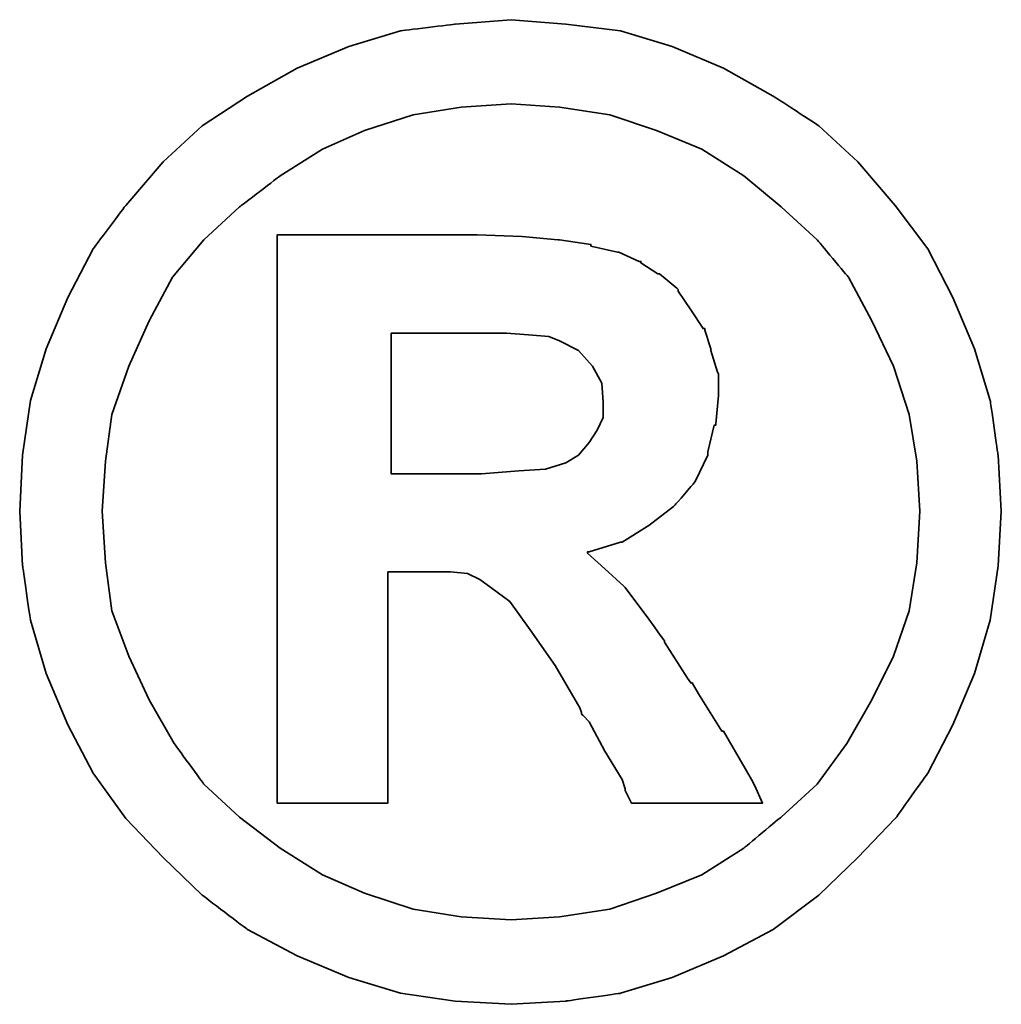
# Model space of a CAD drawing. Header units: millimetres. Extents: x 206 to 363, y 470 to 558.
# Tile 45 of 46: x 338.659 to 339.247, y 516.004 to 516.593. Entities that reach past the tile are written whole.
import ezdxf

# ---------------------------------------------------------------- set-up
doc = ezdxf.new("R2010")
doc.units = ezdxf.units.MM
doc.header["$LTSCALE"] = 0.1
doc.layers.add('DIM', color=4, linetype='CONTINUOUS')
doc.layers.add('layer 1', color=7, linetype='CONTINUOUS')

# ---------------------------------------------------------------- blocks, each defined once
blk = doc.blocks.new('TBI MOTION logo(完整正式版)')
at = {"layer": 'layer 1', "color": 22, "lineweight": 35}
for points, knots in [([(81.20634, 4.98624), (81.20634, 4.98624), (81.18649, 5.32862), (81.18649, 5.32862), (81.18649, 5.32862), (81.18649, 5.32862), (81.13886, 5.66206), (81.13886, 5.66206), (81.13886, 5.66206), (81.13886, 5.66206), (81.04359, 5.97764), (81.04359, 5.97764), (81.04359, 5.97764), (81.04359, 5.97764), (80.91061, 6.29124), (80.91061, 6.29124), (80.91061, 6.29124), (80.91061, 6.29124), (80.75778, 6.58697), (80.75778, 6.58697), (80.75778, 6.58697), (80.75778, 6.58697), (80.5593, 6.85294), (80.5593, 6.85294), (80.5593, 6.85294), (80.5593, 6.85294), (80.33105, 7.1189), (80.33105, 7.1189), (80.33105, 7.1189), (80.33105, 7.1189), (80.09287, 7.33921), (80.09287, 7.33921), (80.09287, 7.33921), (80.09287, 7.33921), (79.815, 7.51982), (79.815, 7.51982), (79.815, 7.51982), (79.815, 7.51982), (79.51133, 7.69051), (79.51133, 7.69051), (79.51133, 7.69051), (79.51133, 7.69051), (79.19773, 7.8235), (79.19773, 7.8235), (79.19773, 7.8235), (79.19773, 7.8235), (78.88215, 7.91877), (78.88215, 7.91877), (78.88215, 7.91877), (78.88215, 7.91877), (78.54871, 7.95846), (78.54871, 7.95846), (78.54871, 7.95846), (78.54871, 7.95846), (78.21526, 7.98625), (78.21526, 7.98625), (78.21526, 7.98625), (78.21526, 7.98625), (77.87388, 7.95846), (77.87388, 7.95846), (77.87388, 7.95846), (77.87388, 7.95846), (77.54044, 7.91877), (77.54044, 7.91877), (77.54044, 7.91877), (77.54044, 7.91877), (77.22485, 7.8235), (77.22485, 7.8235), (77.22485, 7.8235), (77.22485, 7.8235), (76.91027, 7.69051), (76.91027, 7.69051), (76.91027, 7.69051), (76.91027, 7.69051), (76.6056, 7.51982), (76.6056, 7.51982), (76.6056, 7.51982), (76.6056, 7.51982), (76.32972, 7.33921), (76.32972, 7.33921), (76.32972, 7.33921), (76.32972, 7.33921), (76.09154, 7.1189), (76.09154, 7.1189), (76.09154, 7.1189), (76.09154, 7.1189), (75.86329, 6.85294), (75.86329, 6.85294), (75.86329, 6.85294), (75.86329, 6.85294), (75.66382, 6.58697), (75.66382, 6.58697), (75.66382, 6.58697), (75.66382, 6.58697), (75.51099, 6.29124), (75.51099, 6.29124), (75.51099, 6.29124), (75.51099, 6.29124), (75.37702, 5.97764), (75.37702, 5.97764), (75.37702, 5.97764), (75.37702, 5.97764), (75.28175, 5.66206), (75.28175, 5.66206), (75.28175, 5.66206), (75.28175, 5.66206), (75.23411, 5.32862), (75.23411, 5.32862), (75.23411, 5.32862), (75.23411, 5.32862), (75.21625, 4.98624), (75.21625, 4.98624), (75.21625, 4.98624), (75.21625, 4.98624), (75.23411, 4.6528), (75.23411, 4.6528), (75.23411, 4.6528), (75.23411, 4.6528), (75.28175, 4.32035), (75.28175, 4.32035), (75.28175, 4.32035), (75.28175, 4.32035), (75.37702, 3.99583), (75.37702, 3.99583), (75.37702, 3.99583), (75.37702, 3.99583), (75.51099, 3.68224), (75.51099, 3.68224), (75.51099, 3.68224), (75.51099, 3.68224), (75.66382, 3.38749), (75.66382, 3.38749), (75.66382, 3.38749), (75.66382, 3.38749), (75.86329, 3.10963), (75.86329, 3.10963), (75.86329, 3.10963), (75.86329, 3.10963), (76.09154, 2.87145), (76.09154, 2.87145), (76.09154, 2.87145), (76.09154, 2.87145), (76.32972, 2.6432), (76.32972, 2.6432), (76.32972, 2.6432), (76.32972, 2.6432), (76.6056, 2.43381), (76.6056, 2.43381), (76.6056, 2.43381), (76.6056, 2.43381), (76.91027, 2.27205), (76.91027, 2.27205), (76.91027, 2.27205), (76.91027, 2.27205), (77.22485, 2.13906), (77.22485, 2.13906), (77.22485, 2.13906), (77.22485, 2.13906), (77.54044, 2.0438), (77.54044, 2.0438), (77.54044, 2.0438), (77.54044, 2.0438), (77.87388, 1.99616), (77.87388, 1.99616), (77.87388, 1.99616), (77.87388, 1.99616), (78.21526, 1.97631), (78.21526, 1.97631), (78.21526, 1.97631), (78.21526, 1.97631), (78.54871, 1.99616), (78.54871, 1.99616), (78.54871, 1.99616), (78.54871, 1.99616), (78.88215, 2.0438), (78.88215, 2.0438), (78.88215, 2.0438), (78.88215, 2.0438), (79.19773, 2.13906), (79.19773, 2.13906), (79.19773, 2.13906), (79.19773, 2.13906), (79.51133, 2.27205), (79.51133, 2.27205), (79.51133, 2.27205), (79.51133, 2.27205), (79.815, 2.43381), (79.815, 2.43381), (79.815, 2.43381), (79.815, 2.43381), (80.09287, 2.6432), (80.09287, 2.6432), (80.09287, 2.6432), (80.09287, 2.6432), (80.33105, 2.87145), (80.33105, 2.87145), (80.33105, 2.87145), (80.33105, 2.87145), (80.5593, 3.10963), (80.5593, 3.10963), (80.5593, 3.10963), (80.5593, 3.10963), (80.75778, 3.38749), (80.75778, 3.38749), (80.75778, 3.38749), (80.75778, 3.38749), (80.91061, 3.68224), (80.91061, 3.68224), (80.91061, 3.68224), (80.91061, 3.68224), (81.04359, 3.99583), (81.04359, 3.99583), (81.04359, 3.99583), (81.04359, 3.99583), (81.13886, 4.32035), (81.13886, 4.32035), (81.13886, 4.32035), (81.13886, 4.32035), (81.18649, 4.6528), (81.18649, 4.6528), (81.18649, 4.6528), (81.18649, 4.6528), (81.20634, 4.98624), (81.20634, 4.98624)], [0, 0, 0, 0, 0.0178571, 0.0178571, 0.0178571, 0.0178572, 0.0357143, 0.0357143, 0.0357143, 0.0357143, 0.0535714, 0.0535714, 0.0535714, 0.0535714, 0.0714286, 0.0714286, 0.0714286, 0.0714286, 0.0892857, 0.0892857, 0.0892857, 0.0892857, 0.1071429, 0.1071429, 0.1071429, 0.1071429, 0.125, 0.125, 0.125, 0.125, 0.1428571, 0.1428571, 0.1428571, 0.1428572, 0.1607143, 0.1607143, 0.1607143, 0.1607143, 0.1785714, 0.1785714, 0.1785714, 0.1785714, 0.1964286, 0.1964286, 0.1964286, 0.1964286, 0.2142857, 0.2142857, 0.2142857, 0.2142857, 0.2321429, 0.2321429, 0.2321429, 0.2321429, 0.25, 0.25, 0.25, 0.25, 0.2678571, 0.2678571, 0.2678571, 0.2678572, 0.2857143, 0.2857143, 0.2857143, 0.2857143, 0.3035714, 0.3035714, 0.3035714, 0.3035714, 0.3214286, 0.3214286, 0.3214286, 0.3214286, 0.3392857, 0.3392857, 0.3392857, 0.3392857, 0.3571429, 0.3571429, 0.3571429, 0.3571429, 0.375, 0.375, 0.375, 0.375, 0.3928571, 0.3928571, 0.3928571, 0.3928572, 0.4107143, 0.4107143, 0.4107143, 0.4107143, 0.4285714, 0.4285714, 0.4285714, 0.4285714, 0.4464286, 0.4464286, 0.4464286, 0.4464286, 0.4642857, 0.4642857, 0.4642857, 0.4642857, 0.4821429, 0.4821429, 0.4821429, 0.4821429, 0.5, 0.5, 0.5, 0.5, 0.5178571, 0.5178571, 0.5178571, 0.5178572, 0.5357143, 0.5357143, 0.5357143, 0.5357143, 0.5535714, 0.5535714, 0.5535714, 0.5535714, 0.5714286, 0.5714286, 0.5714286, 0.5714286, 0.5892857, 0.5892857, 0.5892857, 0.5892857, 0.6071429, 0.6071429, 0.6071429, 0.6071429, 0.625, 0.625, 0.625, 0.625, 0.6428571, 0.6428571, 0.6428571, 0.6428572, 0.6607143, 0.6607143, 0.6607143, 0.6607143, 0.6785714, 0.6785714, 0.6785714, 0.6785714, 0.6964286, 0.6964286, 0.6964286, 0.6964286, 0.7142857, 0.7142857, 0.7142857, 0.7142857, 0.7321429, 0.7321429, 0.7321429, 0.7321429, 0.75, 0.75, 0.75, 0.75, 0.7678571, 0.7678571, 0.7678571, 0.7678572, 0.7857143, 0.7857143, 0.7857143, 0.7857143, 0.8035714, 0.8035714, 0.8035714, 0.8035714, 0.8214286, 0.8214286, 0.8214286, 0.8214286, 0.8392857, 0.8392857, 0.8392857, 0.8392857, 0.8571429, 0.8571429, 0.8571429, 0.8571429, 0.875, 0.875, 0.875, 0.875, 0.8928571, 0.8928571, 0.8928571, 0.8928572, 0.9107143, 0.9107143, 0.9107143, 0.9107143, 0.9285714, 0.9285714, 0.9285714, 0.9285714, 0.9464286, 0.9464286, 0.9464286, 0.9464286, 0.9642857, 0.9642857, 0.9642857, 0.9642857, 0.9821429, 0.9821429, 0.9821429, 0.9821429, 1, 1, 1, 1]), ([(80.71014, 4.98624), (80.71014, 4.98624), (80.69129, 5.29091), (80.69129, 5.29091), (80.69129, 5.29091), (80.69129, 5.29091), (80.64464, 5.57672), (80.64464, 5.57672), (80.64464, 5.57672), (80.64464, 5.57672), (80.54937, 5.87245), (80.54937, 5.87245), (80.54937, 5.87245), (80.54937, 5.87245), (80.41639, 6.14833), (80.41639, 6.14833), (80.41639, 6.14833), (80.41639, 6.14833), (80.27349, 6.41429), (80.27349, 6.41429), (80.27349, 6.41429), (80.27349, 6.41429), (80.08295, 6.64255), (80.08295, 6.64255), (80.08295, 6.64255), (80.08295, 6.64255), (79.86264, 6.84301), (79.86264, 6.84301), (79.86264, 6.84301), (79.86264, 6.84301), (79.63439, 7.03355), (79.63439, 7.03355), (79.63439, 7.03355), (79.63439, 7.03355), (79.37835, 7.1963), (79.37835, 7.1963), (79.37835, 7.1963), (79.37835, 7.1963), (79.10246, 7.30944), (79.10246, 7.30944), (79.10246, 7.30944), (79.10246, 7.30944), (78.81665, 7.40471), (78.81665, 7.40471), (78.81665, 7.40471), (78.81665, 7.40471), (78.511, 7.45234), (78.511, 7.45234), (78.511, 7.45234), (78.511, 7.45234), (78.21526, 7.47219), (78.21526, 7.47219), (78.21526, 7.47219), (78.21526, 7.47219), (77.9106, 7.45234), (77.9106, 7.45234), (77.9106, 7.45234), (77.9106, 7.45234), (77.61685, 7.40471), (77.61685, 7.40471), (77.61685, 7.40471), (77.61685, 7.40471), (77.32012, 7.30944), (77.32012, 7.30944), (77.32012, 7.30944), (77.32012, 7.30944), (77.06309, 7.1963), (77.06309, 7.1963), (77.06309, 7.1963), (77.06309, 7.1963), (76.80606, 7.03355), (76.80606, 7.03355), (76.80606, 7.03355), (76.80606, 7.03355), (76.55797, 6.84301), (76.55797, 6.84301), (76.55797, 6.84301), (76.55797, 6.84301), (76.34063, 6.64255), (76.34063, 6.64255), (76.34063, 6.64255), (76.34063, 6.64255), (76.1491, 6.41429), (76.1491, 6.41429), (76.1491, 6.41429), (76.1491, 6.41429), (76.0062, 6.14833), (76.0062, 6.14833), (76.0062, 6.14833), (76.0062, 6.14833), (75.88314, 5.87245), (75.88314, 5.87245), (75.88314, 5.87245), (75.88314, 5.87245), (75.77794, 5.57672), (75.77794, 5.57672), (75.77794, 5.57672), (75.77794, 5.57672), (75.73924, 5.29091), (75.73924, 5.29091), (75.73924, 5.29091), (75.73924, 5.29091), (75.72039, 4.98624), (75.72039, 4.98624), (75.72039, 4.98624), (75.72039, 4.98624), (75.73924, 4.67165), (75.73924, 4.67165), (75.73924, 4.67165), (75.73924, 4.67165), (75.77794, 4.37791), (75.77794, 4.37791), (75.77794, 4.37791), (75.77794, 4.37791), (75.88314, 4.10102), (75.88314, 4.10102), (75.88314, 4.10102), (75.88314, 4.10102), (76.0062, 3.83407), (76.0062, 3.83407), (76.0062, 3.83407), (76.0062, 3.83407), (76.15902, 3.56811), (76.15902, 3.56811), (76.15902, 3.56811), (76.15902, 3.56811), (76.34063, 3.32001), (76.34063, 3.32001), (76.34063, 3.32001), (76.34063, 3.32001), (76.55797, 3.11955), (76.55797, 3.11955), (76.55797, 3.11955), (76.55797, 3.11955), (76.80606, 2.92901), (76.80606, 2.92901), (76.80606, 2.92901), (76.80606, 2.92901), (77.06309, 2.76725), (77.06309, 2.76725), (77.06309, 2.76725), (77.06309, 2.76725), (77.32012, 2.65412), (77.32012, 2.65412), (77.32012, 2.65412), (77.32012, 2.65412), (77.61685, 2.55786), (77.61685, 2.55786), (77.61685, 2.55786), (77.61685, 2.55786), (77.9106, 2.51022), (77.9106, 2.51022), (77.9106, 2.51022), (77.9106, 2.51022), (78.21526, 2.49137), (78.21526, 2.49137), (78.21526, 2.49137), (78.21526, 2.49137), (78.511, 2.51022), (78.511, 2.51022), (78.511, 2.51022), (78.511, 2.51022), (78.81665, 2.55786), (78.81665, 2.55786), (78.81665, 2.55786), (78.81665, 2.55786), (79.10246, 2.65412), (79.10246, 2.65412), (79.10246, 2.65412), (79.10246, 2.65412), (79.37835, 2.76725), (79.37835, 2.76725), (79.37835, 2.76725), (79.37835, 2.76725), (79.63439, 2.92901), (79.63439, 2.92901), (79.63439, 2.92901), (79.63439, 2.92901), (79.86264, 3.11955), (79.86264, 3.11955), (79.86264, 3.11955), (79.86264, 3.11955), (80.08295, 3.32001), (80.08295, 3.32001), (80.08295, 3.32001), (80.08295, 3.32001), (80.26356, 3.56811), (80.26356, 3.56811), (80.26356, 3.56811), (80.26356, 3.56811), (80.41639, 3.83407), (80.41639, 3.83407), (80.41639, 3.83407), (80.41639, 3.83407), (80.54937, 4.10102), (80.54937, 4.10102), (80.54937, 4.10102), (80.54937, 4.10102), (80.64464, 4.37791), (80.64464, 4.37791), (80.64464, 4.37791), (80.64464, 4.37791), (80.69129, 4.67165), (80.69129, 4.67165), (80.69129, 4.67165), (80.69129, 4.67165), (80.71014, 4.98624), (80.71014, 4.98624)], [0, 0, 0, 0, 0.0192308, 0.0192308, 0.0192308, 0.0192308, 0.0384615, 0.0384615, 0.0384615, 0.0384615, 0.0576923, 0.0576923, 0.0576923, 0.0576923, 0.0769231, 0.0769231, 0.0769231, 0.0769231, 0.0961538, 0.0961538, 0.0961538, 0.0961539, 0.1153846, 0.1153846, 0.1153846, 0.1153846, 0.1346154, 0.1346154, 0.1346154, 0.1346154, 0.1538462, 0.1538462, 0.1538462, 0.1538462, 0.1730769, 0.1730769, 0.1730769, 0.1730769, 0.1923077, 0.1923077, 0.1923077, 0.1923077, 0.2115385, 0.2115385, 0.2115385, 0.2115385, 0.2307692, 0.2307692, 0.2307692, 0.2307692, 0.25, 0.25, 0.25, 0.25, 0.2692308, 0.2692308, 0.2692308, 0.2692308, 0.2884615, 0.2884615, 0.2884615, 0.2884615, 0.3076923, 0.3076923, 0.3076923, 0.3076923, 0.3269231, 0.3269231, 0.3269231, 0.3269231, 0.3461538, 0.3461538, 0.3461538, 0.3461539, 0.3653846, 0.3653846, 0.3653846, 0.3653846, 0.3846154, 0.3846154, 0.3846154, 0.3846154, 0.4038462, 0.4038462, 0.4038462, 0.4038462, 0.4230769, 0.4230769, 0.4230769, 0.4230769, 0.4423077, 0.4423077, 0.4423077, 0.4423077, 0.4615385, 0.4615385, 0.4615385, 0.4615385, 0.4807692, 0.4807692, 0.4807692, 0.4807692, 0.5, 0.5, 0.5, 0.5, 0.5192308, 0.5192308, 0.5192308, 0.5192308, 0.5384615, 0.5384615, 0.5384615, 0.5384615, 0.5576923, 0.5576923, 0.5576923, 0.5576923, 0.5769231, 0.5769231, 0.5769231, 0.5769231, 0.5961538, 0.5961538, 0.5961538, 0.5961539, 0.6153846, 0.6153846, 0.6153846, 0.6153846, 0.6346154, 0.6346154, 0.6346154, 0.6346154, 0.6538462, 0.6538462, 0.6538462, 0.6538462, 0.6730769, 0.6730769, 0.6730769, 0.6730769, 0.6923077, 0.6923077, 0.6923077, 0.6923077, 0.7115385, 0.7115385, 0.7115385, 0.7115385, 0.7307692, 0.7307692, 0.7307692, 0.7307692, 0.75, 0.75, 0.75, 0.75, 0.7692308, 0.7692308, 0.7692308, 0.7692308, 0.7884615, 0.7884615, 0.7884615, 0.7884615, 0.8076923, 0.8076923, 0.8076923, 0.8076923, 0.8269231, 0.8269231, 0.8269231, 0.8269231, 0.8461538, 0.8461538, 0.8461538, 0.8461539, 0.8653846, 0.8653846, 0.8653846, 0.8653846, 0.8846154, 0.8846154, 0.8846154, 0.8846154, 0.9038462, 0.9038462, 0.9038462, 0.9038462, 0.9230769, 0.9230769, 0.9230769, 0.9230769, 0.9423077, 0.9423077, 0.9423077, 0.9423077, 0.9615385, 0.9615385, 0.9615385, 0.9615385, 0.9807692, 0.9807692, 0.9807692, 0.9807692, 1, 1, 1, 1]), ([(76.78721, 3.2823), (76.78721, 3.2823), (76.78721, 3.32001), (76.78721, 3.32001), (76.78721, 3.32001), (76.78721, 3.32001), (76.78721, 3.42422), (76.78721, 3.42422), (76.78721, 3.42422), (76.78721, 3.42422), (76.78721, 3.59689), (76.78721, 3.59689), (76.78721, 3.59689), (76.78721, 3.59689), (76.78721, 3.80529), (76.78721, 3.80529), (76.78721, 3.80529), (76.78721, 3.80529), (76.78721, 4.0524), (76.78721, 4.0524), (76.78721, 4.0524), (76.78721, 4.0524), (76.78721, 4.32035), (76.78721, 4.32035), (76.78721, 4.32035), (76.78721, 4.32035), (76.78721, 4.92868), (76.78721, 4.92868), (76.78721, 4.92868), (76.78721, 4.92868), (76.78721, 5.53801), (76.78721, 5.53801), (76.78721, 5.53801), (76.78721, 5.53801), (76.78721, 5.82482), (76.78721, 5.82482), (76.78721, 5.82482), (76.78721, 5.82482), (76.78721, 6.07291), (76.78721, 6.07291), (76.78721, 6.07291), (76.78721, 6.07291), (76.78721, 6.30017), (76.78721, 6.30017), (76.78721, 6.30017), (76.78721, 6.30017), (76.78721, 6.45399), (76.78721, 6.45399), (76.78721, 6.45399), (76.78721, 6.45399), (76.78721, 6.5572), (76.78721, 6.5572), (76.78721, 6.5572), (76.78721, 6.5572), (76.78721, 6.59689), (76.78721, 6.59689), (76.78721, 6.59689), (76.78721, 6.59689), (76.78721, 6.67232), (76.78721, 6.67232), (76.78721, 6.67232), (76.78721, 6.67232), (76.8537, 6.67232), (76.8537, 6.67232), (76.8537, 6.67232), (76.8537, 6.67232), (76.87355, 6.67232), (76.87355, 6.67232), (76.87355, 6.67232), (76.87355, 6.67232), (76.91027, 6.67232), (76.91027, 6.67232), (76.91027, 6.67232), (76.91027, 6.67232), (77.04424, 6.67232), (77.04424, 6.67232), (77.04424, 6.67232), (77.04424, 6.67232), (77.22485, 6.67232), (77.22485, 6.67232), (77.22485, 6.67232), (77.22485, 6.67232), (77.43524, 6.67232), (77.43524, 6.67232), (77.43524, 6.67232), (77.43524, 6.67232), (77.65357, 6.67232), (77.65357, 6.67232), (77.65357, 6.67232), (77.65357, 6.67232), (77.82625, 6.67232), (77.82625, 6.67232), (77.82625, 6.67232), (77.82625, 6.67232), (77.94037, 6.67232), (77.94037, 6.67232), (77.94037, 6.67232), (77.94037, 6.67232), (77.97709, 6.67232), (77.97709, 6.67232), (77.97709, 6.67232), (77.97709, 6.67232), (77.99694, 6.67232), (77.99694, 6.67232), (77.99694, 6.67232), (77.99694, 6.67232), (78.00686, 6.67232), (78.00686, 6.67232), (78.00686, 6.67232), (78.00686, 6.67232), (78.28275, 6.6624), (78.28275, 6.6624), (78.28275, 6.6624), (78.28275, 6.6624), (78.50107, 6.64255), (78.50107, 6.64255), (78.50107, 6.64255), (78.50107, 6.64255), (78.511, 6.64255), (78.511, 6.64255), (78.511, 6.64255), (78.511, 6.64255), (78.70154, 6.61476), (78.70154, 6.61476), (78.70154, 6.61476), (78.70154, 6.61476), (78.70154, 6.60483), (78.70154, 6.60483), (78.70154, 6.60483), (78.70154, 6.60483), (78.86429, 6.56713), (78.86429, 6.56713), (78.86429, 6.56713), (78.86429, 6.56713), (78.87223, 6.56713), (78.87223, 6.56713), (78.87223, 6.56713), (78.87223, 6.56713), (78.99727, 6.51056), (78.99727, 6.51056), (78.99727, 6.51056), (78.99727, 6.51056), (79.00719, 6.51056), (79.00719, 6.51056), (79.00719, 6.51056), (79.00719, 6.51056), (79.00719, 6.50162), (79.00719, 6.50162), (79.00719, 6.50162), (79.00719, 6.50162), (79.1104, 6.43415), (79.1104, 6.43415), (79.1104, 6.43415), (79.1104, 6.43415), (79.12132, 6.43415), (79.12132, 6.43415), (79.12132, 6.43415), (79.12132, 6.43415), (79.22552, 6.34781), (79.22552, 6.34781), (79.22552, 6.34781), (79.22552, 6.34781), (79.23544, 6.33888), (79.23544, 6.33888), (79.23544, 6.33888), (79.23544, 6.33888), (79.23544, 6.32895), (79.23544, 6.32895), (79.23544, 6.32895), (79.23544, 6.32895), (79.31087, 6.21483), (79.31087, 6.21483), (79.31087, 6.21483), (79.31087, 6.21483), (79.38629, 6.1007), (79.38629, 6.1007), (79.38629, 6.1007), (79.38629, 6.1007), (79.3972, 6.1007), (79.3972, 6.1007), (79.3972, 6.1007), (79.3972, 6.1007), (79.3972, 6.09078), (79.3972, 6.09078), (79.3972, 6.09078), (79.3972, 6.09078), (79.43392, 5.97764), (79.43392, 5.97764), (79.43392, 5.97764), (79.43392, 5.97764), (79.43392, 5.96772), (79.43392, 5.96772), (79.43392, 5.96772), (79.43392, 5.96772), (79.47362, 5.83474), (79.47362, 5.83474), (79.47362, 5.83474), (79.47362, 5.83474), (79.48156, 5.82482), (79.48156, 5.82482), (79.48156, 5.82482), (79.48156, 5.82482), (79.48156, 5.69977), (79.48156, 5.69977), (79.48156, 5.69977), (79.48156, 5.69977), (79.48156, 5.69183), (79.48156, 5.69183), (79.48156, 5.69183), (79.48156, 5.69183), (79.4637, 5.51915), (79.4637, 5.51915), (79.4637, 5.51915), (79.4637, 5.51915), (79.4637, 5.51122), (79.4637, 5.51122), (79.4637, 5.51122), (79.4637, 5.51122), (79.45377, 5.51122), (79.45377, 5.51122), (79.45377, 5.51122), (79.45377, 5.51122), (79.41507, 5.34847), (79.41507, 5.34847), (79.41507, 5.34847), (79.41507, 5.34847), (79.41507, 5.33854), (79.41507, 5.33854), (79.41507, 5.33854), (79.41507, 5.33854), (79.41507, 5.32862), (79.41507, 5.32862), (79.41507, 5.32862), (79.41507, 5.32862), (79.33865, 5.16785), (79.33865, 5.16785), (79.33865, 5.16785), (79.33865, 5.16785), (79.33071, 5.15693), (79.33071, 5.15693), (79.33071, 5.15693), (79.33071, 5.15693), (79.2156, 5.02495), (79.2156, 5.02495), (79.2156, 5.02495), (79.2156, 5.02495), (79.20567, 5.01502), (79.20567, 5.01502), (79.20567, 5.01502), (79.20567, 5.01502), (79.05483, 4.89991), (79.05483, 4.89991), (79.05483, 4.89991), (79.05483, 4.89991), (79.04491, 4.89197), (79.04491, 4.89197), (79.04491, 4.89197), (79.04491, 4.89197), (78.89208, 4.7967), (78.89208, 4.7967), (78.89208, 4.7967), (78.89208, 4.7967), (78.88215, 4.7967), (78.88215, 4.7967), (78.88215, 4.7967), (78.88215, 4.7967), (78.69161, 4.73913), (78.69161, 4.73913), (78.69161, 4.73913), (78.69161, 4.73913), (78.68169, 4.73913), (78.68169, 4.73913), (78.68169, 4.73913), (78.68169, 4.73913), (78.68169, 4.72921), (78.68169, 4.72921), (78.68169, 4.72921), (78.68169, 4.72921), (78.78688, 4.63394), (78.78688, 4.63394), (78.78688, 4.63394), (78.78688, 4.63394), (78.902, 4.52875), (78.902, 4.52875), (78.902, 4.52875), (78.902, 4.52875), (78.91093, 4.52081), (78.91093, 4.52081), (78.91093, 4.52081), (78.91093, 4.52081), (79.02506, 4.36798), (79.02506, 4.36798), (79.02506, 4.36798), (79.02506, 4.36798), (79.1501, 4.1953), (79.1501, 4.1953), (79.1501, 4.1953), (79.1501, 4.1953), (79.1501, 4.18736), (79.1501, 4.18736), (79.1501, 4.18736), (79.1501, 4.18736), (79.29201, 3.96705), (79.29201, 3.96705), (79.29201, 3.96705), (79.29201, 3.96705), (79.31087, 3.93828), (79.31087, 3.93828), (79.31087, 3.93828), (79.31087, 3.93828), (79.32079, 3.93828), (79.32079, 3.93828), (79.32079, 3.93828), (79.32079, 3.93828), (79.3585, 3.87178), (79.3585, 3.87178), (79.3585, 3.87178), (79.3585, 3.87178), (79.50141, 3.64353), (79.50141, 3.64353), (79.50141, 3.64353), (79.50141, 3.64353), (79.51133, 3.64353), (79.51133, 3.64353), (79.51133, 3.64353), (79.51133, 3.64353), (79.64431, 3.41528), (79.64431, 3.41528), (79.64431, 3.41528), (79.64431, 3.41528), (79.68202, 3.3478), (79.68202, 3.3478), (79.68202, 3.3478), (79.68202, 3.3478), (79.70187, 3.31009), (79.70187, 3.31009), (79.70187, 3.31009), (79.70187, 3.31009), (79.7495, 3.2049), (79.7495, 3.2049), (79.7495, 3.2049), (79.7495, 3.2049), (79.64431, 3.2049), (79.64431, 3.2049), (79.64431, 3.2049), (79.64431, 3.2049), (79.62546, 3.2049), (79.62546, 3.2049), (79.62546, 3.2049), (79.62546, 3.2049), (79.53912, 3.2049), (79.53912, 3.2049), (79.53912, 3.2049), (79.53912, 3.2049), (79.31087, 3.2049), (79.31087, 3.2049), (79.31087, 3.2049), (79.31087, 3.2049), (79.08262, 3.2049), (79.08262, 3.2049), (79.08262, 3.2049), (79.08262, 3.2049), (79.00719, 3.2049), (79.00719, 3.2049), (79.00719, 3.2049), (79.00719, 3.2049), (78.98735, 3.2049), (78.98735, 3.2049), (78.98735, 3.2049), (78.98735, 3.2049), (78.94964, 3.2049), (78.94964, 3.2049), (78.94964, 3.2049), (78.94964, 3.2049), (78.92979, 3.24459), (78.92979, 3.24459), (78.92979, 3.24459), (78.92979, 3.24459), (78.91093, 3.2823), (78.91093, 3.2823), (78.91093, 3.2823), (78.91093, 3.2823), (78.91093, 3.29223), (78.91093, 3.29223), (78.91093, 3.29223), (78.91093, 3.29223), (78.89208, 3.3478), (78.89208, 3.3478), (78.89208, 3.3478), (78.89208, 3.3478), (78.78688, 3.52048), (78.78688, 3.52048), (78.78688, 3.52048), (78.78688, 3.52048), (78.69161, 3.7001), (78.69161, 3.7001), (78.69161, 3.7001), (78.69161, 3.7001), (78.6539, 3.7388), (78.6539, 3.7388), (78.6539, 3.7388), (78.6539, 3.7388), (78.64398, 3.74873), (78.64398, 3.74873), (78.64398, 3.74873), (78.64398, 3.74873), (78.64398, 3.75766), (78.64398, 3.75766), (78.64398, 3.75766), (78.64398, 3.75766), (78.63405, 3.78644), (78.63405, 3.78644), (78.63405, 3.78644), (78.63405, 3.78644), (78.48321, 4.04347), (78.48321, 4.04347), (78.48321, 4.04347), (78.48321, 4.04347), (78.33038, 4.2618), (78.33038, 4.2618), (78.33038, 4.2618), (78.33038, 4.2618), (78.20732, 4.43447), (78.20732, 4.43447), (78.20732, 4.43447), (78.20732, 4.43447), (78.09221, 4.52081), (78.09221, 4.52081), (78.09221, 4.52081), (78.09221, 4.52081), (78.02472, 4.56845), (78.02472, 4.56845), (78.02472, 4.56845), (78.02472, 4.56845), (77.9493, 4.60616), (77.9493, 4.60616), (77.9493, 4.60616), (77.9493, 4.60616), (77.8451, 4.61608), (77.8451, 4.61608), (77.8451, 4.61608), (77.8451, 4.61608), (77.71113, 4.61608), (77.71113, 4.61608), (77.71113, 4.61608), (77.71113, 4.61608), (77.69128, 4.61608), (77.69128, 4.61608), (77.69128, 4.61608), (77.69128, 4.61608), (77.67342, 4.61608), (77.67342, 4.61608), (77.67342, 4.61608), (77.67342, 4.61608), (77.5583, 4.61608), (77.5583, 4.61608), (77.5583, 4.61608), (77.5583, 4.61608), (77.46303, 4.61608), (77.46303, 4.61608), (77.46303, 4.61608), (77.46303, 4.61608), (77.46303, 4.54761), (77.46303, 4.54761), (77.46303, 4.54761), (77.46303, 4.54761), (77.46303, 4.47318), (77.46303, 4.47318), (77.46303, 4.47318), (77.46303, 4.47318), (77.46303, 4.24294), (77.46303, 4.24294), (77.46303, 4.24294), (77.46303, 4.24294), (77.46303, 3.99583), (77.46303, 3.99583), (77.46303, 3.99583), (77.46303, 3.99583), (77.46303, 3.72888), (77.46303, 3.72888), (77.46303, 3.72888), (77.46303, 3.72888), (77.46303, 3.51055), (77.46303, 3.51055), (77.46303, 3.51055), (77.46303, 3.51055), (77.46303, 3.42422), (77.46303, 3.42422), (77.46303, 3.42422), (77.46303, 3.42422), (77.46303, 3.35773), (77.46303, 3.35773), (77.46303, 3.35773), (77.46303, 3.35773), (77.46303, 3.30017), (77.46303, 3.30017), (77.46303, 3.30017), (77.46303, 3.30017), (77.46303, 3.2823), (77.46303, 3.2823), (77.46303, 3.2823), (77.46303, 3.2823), (77.46303, 3.2049), (77.46303, 3.2049), (77.46303, 3.2049), (77.46303, 3.2049), (77.39753, 3.2049), (77.39753, 3.2049), (77.39753, 3.2049), (77.39753, 3.2049), (77.37768, 3.2049), (77.37768, 3.2049), (77.37768, 3.2049), (77.37768, 3.2049), (77.32012, 3.2049), (77.32012, 3.2049), (77.32012, 3.2049), (77.32012, 3.2049), (77.12165, 3.2049), (77.12165, 3.2049), (77.12165, 3.2049), (77.12165, 3.2049), (76.94897, 3.2049), (76.94897, 3.2049), (76.94897, 3.2049), (76.94897, 3.2049), (76.8924, 3.2049), (76.8924, 3.2049), (76.8924, 3.2049), (76.8924, 3.2049), (76.8537, 3.2049), (76.8537, 3.2049), (76.8537, 3.2049), (76.8537, 3.2049), (76.78721, 3.2049), (76.78721, 3.2049), (76.78721, 3.2049), (76.78721, 3.2049), (76.78721, 3.2823), (76.78721, 3.2823)], [0, 0, 0, 0, 0.0074074, 0.0074074, 0.0074074, 0.0074074, 0.0148148, 0.0148148, 0.0148148, 0.0148148, 0.0222222, 0.0222222, 0.0222222, 0.0222222, 0.0296296, 0.0296296, 0.0296296, 0.0296296, 0.037037, 0.037037, 0.037037, 0.037037, 0.0444444, 0.0444444, 0.0444444, 0.0444445, 0.0518519, 0.0518519, 0.0518519, 0.0518519, 0.0592593, 0.0592593, 0.0592593, 0.0592593, 0.0666667, 0.0666667, 0.0666667, 0.0666667, 0.0740741, 0.0740741, 0.0740741, 0.0740741, 0.0814815, 0.0814815, 0.0814815, 0.0814815, 0.0888889, 0.0888889, 0.0888889, 0.0888889, 0.0962963, 0.0962963, 0.0962963, 0.0962963, 0.1037037, 0.1037037, 0.1037037, 0.1037037, 0.1111111, 0.1111111, 0.1111111, 0.1111111, 0.1185185, 0.1185185, 0.1185185, 0.1185185, 0.1259259, 0.1259259, 0.1259259, 0.1259259, 0.1333333, 0.1333333, 0.1333333, 0.1333333, 0.1407407, 0.1407407, 0.1407407, 0.1407408, 0.1481481, 0.1481481, 0.1481481, 0.1481482, 0.1555556, 0.1555556, 0.1555556, 0.1555556, 0.162963, 0.162963, 0.162963, 0.162963, 0.1703704, 0.1703704, 0.1703704, 0.1703704, 0.1777778, 0.1777778, 0.1777778, 0.1777778, 0.1851852, 0.1851852, 0.1851852, 0.1851852, 0.1925926, 0.1925926, 0.1925926, 0.1925926, 0.2, 0.2, 0.2, 0.2, 0.2074074, 0.2074074, 0.2074074, 0.2074074, 0.2148148, 0.2148148, 0.2148148, 0.2148148, 0.2222222, 0.2222222, 0.2222222, 0.2222222, 0.2296296, 0.2296296, 0.2296296, 0.2296296, 0.237037, 0.237037, 0.237037, 0.237037, 0.2444444, 0.2444444, 0.2444444, 0.2444445, 0.2518519, 0.2518519, 0.2518519, 0.2518519, 0.2592593, 0.2592593, 0.2592593, 0.2592593, 0.2666667, 0.2666667, 0.2666667, 0.2666667, 0.2740741, 0.2740741, 0.2740741, 0.2740741, 0.2814815, 0.2814815, 0.2814815, 0.2814815, 0.2888889, 0.2888889, 0.2888889, 0.2888889, 0.2962963, 0.2962963, 0.2962963, 0.2962963, 0.3037037, 0.3037037, 0.3037037, 0.3037037, 0.3111111, 0.3111111, 0.3111111, 0.3111111, 0.3185185, 0.3185185, 0.3185185, 0.3185185, 0.3259259, 0.3259259, 0.3259259, 0.3259259, 0.3333333, 0.3333333, 0.3333333, 0.3333333, 0.3407407, 0.3407407, 0.3407407, 0.3407408, 0.3481481, 0.3481481, 0.3481481, 0.3481482, 0.3555556, 0.3555556, 0.3555556, 0.3555556, 0.362963, 0.362963, 0.362963, 0.362963, 0.3703704, 0.3703704, 0.3703704, 0.3703704, 0.3777778, 0.3777778, 0.3777778, 0.3777778, 0.3851852, 0.3851852, 0.3851852, 0.3851852, 0.3925926, 0.3925926, 0.3925926, 0.3925926, 0.4, 0.4, 0.4, 0.4, 0.4074074, 0.4074074, 0.4074074, 0.4074074, 0.4148148, 0.4148148, 0.4148148, 0.4148148, 0.4222222, 0.4222222, 0.4222222, 0.4222222, 0.4296296, 0.4296296, 0.4296296, 0.4296296, 0.437037, 0.437037, 0.437037, 0.437037, 0.4444444, 0.4444444, 0.4444444, 0.4444445, 0.4518519, 0.4518519, 0.4518519, 0.4518519, 0.4592593, 0.4592593, 0.4592593, 0.4592593, 0.4666667, 0.4666667, 0.4666667, 0.4666667, 0.4740741, 0.4740741, 0.4740741, 0.4740741, 0.4814815, 0.4814815, 0.4814815, 0.4814815, 0.4888889, 0.4888889, 0.4888889, 0.4888889, 0.4962963, 0.4962963, 0.4962963, 0.4962963, 0.5037037, 0.5037037, 0.5037037, 0.5037037, 0.5111111, 0.5111111, 0.5111111, 0.5111111, 0.5185185, 0.5185185, 0.5185185, 0.5185185, 0.5259259, 0.5259259, 0.5259259, 0.5259259, 0.5333333, 0.5333333, 0.5333333, 0.5333333, 0.5407407, 0.5407407, 0.5407407, 0.5407408, 0.5481481, 0.5481481, 0.5481481, 0.5481482, 0.5555556, 0.5555556, 0.5555556, 0.5555556, 0.562963, 0.562963, 0.562963, 0.562963, 0.5703704, 0.5703704, 0.5703704, 0.5703704, 0.5777778, 0.5777778, 0.5777778, 0.5777778, 0.5851852, 0.5851852, 0.5851852, 0.5851852, 0.5925926, 0.5925926, 0.5925926, 0.5925926, 0.6, 0.6, 0.6, 0.6, 0.6074074, 0.6074074, 0.6074074, 0.6074074, 0.6148148, 0.6148148, 0.6148148, 0.6148148, 0.6222222, 0.6222222, 0.6222222, 0.6222222, 0.6296296, 0.6296296, 0.6296296, 0.6296296, 0.637037, 0.637037, 0.637037, 0.637037, 0.6444444, 0.6444444, 0.6444444, 0.6444445, 0.6518519, 0.6518519, 0.6518519, 0.6518519, 0.6592593, 0.6592593, 0.6592593, 0.6592593, 0.6666667, 0.6666667, 0.6666667, 0.6666667, 0.6740741, 0.6740741, 0.6740741, 0.6740741, 0.6814815, 0.6814815, 0.6814815, 0.6814815, 0.6888889, 0.6888889, 0.6888889, 0.6888889, 0.6962963, 0.6962963, 0.6962963, 0.6962963, 0.7037037, 0.7037037, 0.7037037, 0.7037037, 0.7111111, 0.7111111, 0.7111111, 0.7111111, 0.7185185, 0.7185185, 0.7185185, 0.7185185, 0.7259259, 0.7259259, 0.7259259, 0.7259259, 0.7333333, 0.7333333, 0.7333333, 0.7333333, 0.7407407, 0.7407407, 0.7407407, 0.7407408, 0.7481481, 0.7481481, 0.7481481, 0.7481482, 0.7555556, 0.7555556, 0.7555556, 0.7555556, 0.762963, 0.762963, 0.762963, 0.762963, 0.7703704, 0.7703704, 0.7703704, 0.7703704, 0.7777778, 0.7777778, 0.7777778, 0.7777778, 0.7851852, 0.7851852, 0.7851852, 0.7851852, 0.7925926, 0.7925926, 0.7925926, 0.7925926, 0.8, 0.8, 0.8, 0.8, 0.8074074, 0.8074074, 0.8074074, 0.8074074, 0.8148148, 0.8148148, 0.8148148, 0.8148148, 0.8222222, 0.8222222, 0.8222222, 0.8222222, 0.8296296, 0.8296296, 0.8296296, 0.8296296, 0.837037, 0.837037, 0.837037, 0.837037, 0.8444444, 0.8444444, 0.8444444, 0.8444445, 0.8518519, 0.8518519, 0.8518519, 0.8518519, 0.8592593, 0.8592593, 0.8592593, 0.8592593, 0.8666667, 0.8666667, 0.8666667, 0.8666667, 0.8740741, 0.8740741, 0.8740741, 0.8740741, 0.8814815, 0.8814815, 0.8814815, 0.8814815, 0.8888889, 0.8888889, 0.8888889, 0.8888889, 0.8962963, 0.8962963, 0.8962963, 0.8962963, 0.9037037, 0.9037037, 0.9037037, 0.9037037, 0.9111111, 0.9111111, 0.9111111, 0.9111111, 0.9185185, 0.9185185, 0.9185185, 0.9185185, 0.9259259, 0.9259259, 0.9259259, 0.9259259, 0.9333333, 0.9333333, 0.9333333, 0.9333333, 0.9407407, 0.9407407, 0.9407407, 0.9407408, 0.9481481, 0.9481481, 0.9481481, 0.9481482, 0.9555556, 0.9555556, 0.9555556, 0.9555556, 0.962963, 0.962963, 0.962963, 0.962963, 0.9703704, 0.9703704, 0.9703704, 0.9703704, 0.9777778, 0.9777778, 0.9777778, 0.9777778, 0.9851852, 0.9851852, 0.9851852, 0.9851852, 0.9925926, 0.9925926, 0.9925926, 0.9925926, 1, 1, 1, 1]), ([(77.48288, 6.07291), (77.48288, 6.07291), (77.48288, 5.99551), (77.48288, 5.99551), (77.48288, 5.99551), (77.48288, 5.99551), (77.48288, 5.82482), (77.48288, 5.82482), (77.48288, 5.82482), (77.48288, 5.82482), (77.48288, 5.63328), (77.48288, 5.63328), (77.48288, 5.63328), (77.48288, 5.63328), (77.48288, 5.46358), (77.48288, 5.46358), (77.48288, 5.46358), (77.48288, 5.46358), (77.48288, 5.29091), (77.48288, 5.29091), (77.48288, 5.29091), (77.48288, 5.29091), (77.48288, 5.21449), (77.48288, 5.21449), (77.48288, 5.21449), (77.48288, 5.21449), (77.50074, 5.21449), (77.50074, 5.21449), (77.50074, 5.21449), (77.50074, 5.21449), (77.71113, 5.21449), (77.71113, 5.21449), (77.71113, 5.21449), (77.71113, 5.21449), (77.94037, 5.21449), (77.94037, 5.21449), (77.94037, 5.21449), (77.94037, 5.21449), (78.01579, 5.21449), (78.01579, 5.21449), (78.01579, 5.21449), (78.01579, 5.21449), (78.03465, 5.21449), (78.03465, 5.21449), (78.03465, 5.21449), (78.03465, 5.21449), (78.2629, 5.23335), (78.2629, 5.23335), (78.2629, 5.23335), (78.2629, 5.23335), (78.42565, 5.24327), (78.42565, 5.24327), (78.42565, 5.24327), (78.42565, 5.24327), (78.54871, 5.28098), (78.54871, 5.28098), (78.54871, 5.28098), (78.54871, 5.28098), (78.62611, 5.32862), (78.62611, 5.32862), (78.62611, 5.32862), (78.62611, 5.32862), (78.69161, 5.40503), (78.69161, 5.40503), (78.69161, 5.40503), (78.69161, 5.40503), (78.73925, 5.48145), (78.73925, 5.48145), (78.73925, 5.48145), (78.73925, 5.48145), (78.77696, 5.55885), (78.77696, 5.55885), (78.77696, 5.55885), (78.77696, 5.55885), (78.77696, 5.65214), (78.77696, 5.65214), (78.77696, 5.65214), (78.77696, 5.65214), (78.76902, 5.76726), (78.76902, 5.76726), (78.76902, 5.76726), (78.76902, 5.76726), (78.71146, 5.87245), (78.71146, 5.87245), (78.71146, 5.87245), (78.71146, 5.87245), (78.62611, 5.96772), (78.62611, 5.96772), (78.62611, 5.96772), (78.62611, 5.96772), (78.511, 6.02528), (78.511, 6.02528), (78.511, 6.02528), (78.511, 6.02528), (78.44451, 6.05306), (78.44451, 6.05306), (78.44451, 6.05306), (78.44451, 6.05306), (78.32046, 6.06299), (78.32046, 6.06299), (78.32046, 6.06299), (78.32046, 6.06299), (78.18748, 6.07291), (78.18748, 6.07291), (78.18748, 6.07291), (78.18748, 6.07291), (77.99694, 6.07291), (77.99694, 6.07291), (77.99694, 6.07291), (77.99694, 6.07291), (77.97709, 6.07291), (77.97709, 6.07291), (77.97709, 6.07291), (77.97709, 6.07291), (77.90167, 6.07291), (77.90167, 6.07291), (77.90167, 6.07291), (77.90167, 6.07291), (77.69128, 6.07291), (77.69128, 6.07291), (77.69128, 6.07291), (77.69128, 6.07291), (77.50074, 6.07291), (77.50074, 6.07291), (77.50074, 6.07291), (77.50074, 6.07291), (77.48288, 6.07291), (77.48288, 6.07291)], [0, 0, 0, 0, 0.03125, 0.03125, 0.03125, 0.03125, 0.0625, 0.0625, 0.0625, 0.0625, 0.09375, 0.09375, 0.09375, 0.09375, 0.125, 0.125, 0.125, 0.125, 0.15625, 0.15625, 0.15625, 0.15625, 0.1875, 0.1875, 0.1875, 0.1875, 0.21875, 0.21875, 0.21875, 0.21875, 0.25, 0.25, 0.25, 0.25, 0.28125, 0.28125, 0.28125, 0.28125, 0.3125, 0.3125, 0.3125, 0.3125, 0.34375, 0.34375, 0.34375, 0.34375, 0.375, 0.375, 0.375, 0.375, 0.40625, 0.40625, 0.40625, 0.40625, 0.4375, 0.4375, 0.4375, 0.4375, 0.46875, 0.46875, 0.46875, 0.46875, 0.5, 0.5, 0.5, 0.5, 0.53125, 0.53125, 0.53125, 0.53125, 0.5625, 0.5625, 0.5625, 0.5625, 0.59375, 0.59375, 0.59375, 0.59375, 0.625, 0.625, 0.625, 0.625, 0.65625, 0.65625, 0.65625, 0.65625, 0.6875, 0.6875, 0.6875, 0.6875, 0.71875, 0.71875, 0.71875, 0.71875, 0.75, 0.75, 0.75, 0.75, 0.78125, 0.78125, 0.78125, 0.78125, 0.8125, 0.8125, 0.8125, 0.8125, 0.84375, 0.84375, 0.84375, 0.84375, 0.875, 0.875, 0.875, 0.875, 0.90625, 0.90625, 0.90625, 0.90625, 0.9375, 0.9375, 0.9375, 0.9375, 0.96875, 0.96875, 0.96875, 0.96875, 1, 1, 1, 1])]:
    blk.add_open_spline(points, degree=3, knots=knots, dxfattribs=at)

msp = doc.modelspace()

# ---------------------------------------------------------------- block references
at = {"layer": 'DIM', "color": 7, "xscale": 0.0980771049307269, "yscale": 0.0980771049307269, "zscale": 0.0980771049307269}
msp.add_blockref('TBI MOTION logo(完整正式版)', (331.28224, 515.80975), dxfattribs=at)

doc.saveas('drawing.dxf')
